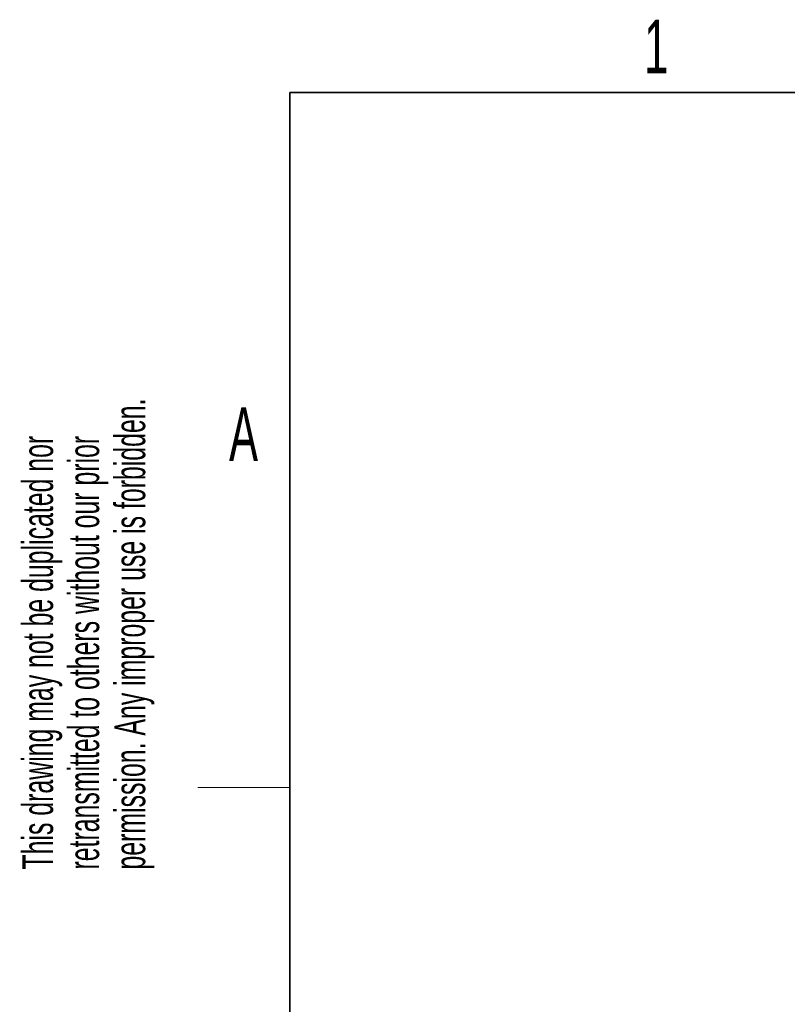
# Model space of a CAD drawing. Header units: millimetres. Extents: x 5 to 418, y 2 to 292.
# Tile 24 of 48: x 8 to 58, y 223 to 287. Entities that reach past the tile are written whole.
import ezdxf

# ---------------------------------------------------------------- set-up
doc = ezdxf.new("R2010")
doc.units = ezdxf.units.MM
doc.layers.add('SLD-0', color=7, linetype='Continuous')
doc.styles.add('SLDTEXTSTYLE0', font='TXT', dxfattribs={"width": 0.605})

msp = doc.modelspace()

# ---------------------------------------------------------------- linework, layer by layer
at = {"layer": 'SLD-0', "lineweight": 35}
for p, q in [((408, 282.5), (26, 282.5)), ((26, 282.5), (26, 12))]:
    msp.add_line(p, q, dxfattribs=at)
at = {"layer": 'SLD-0', "lineweight": 18}
msp.add_line((20, 237.25), (26, 237.25), dxfattribs=at)

# ---------------------------------------------------------------- texts
at = {"layer": 'SLD-0', "char_height": 3.5, "attachment_point": 2, "style": 'SLDTEXTSTYLE0'}
for s, insert in [('1', (49.8527, 287.243)), ('A', (22.9816, 262.0011))]:
    msp.add_mtext(s, dxfattribs=dict(at, insert=insert))
at = {"layer": 'SLD-0', "char_height": 2, "attachment_point": 1, "rotation": 90, "style": 'SLDTEXTSTYLE0'}
for s, insert in [('permission. Any improper use is forbidden.', (14.5783, 231.9088)), ('retransmitted to others without our prior', (11.5783, 231.9088)), ('This drawing may not be duplicated nor', (8.5783, 231.9088))]:
    msp.add_mtext(s, dxfattribs=dict(at, insert=insert))

doc.saveas('drawing.dxf')
